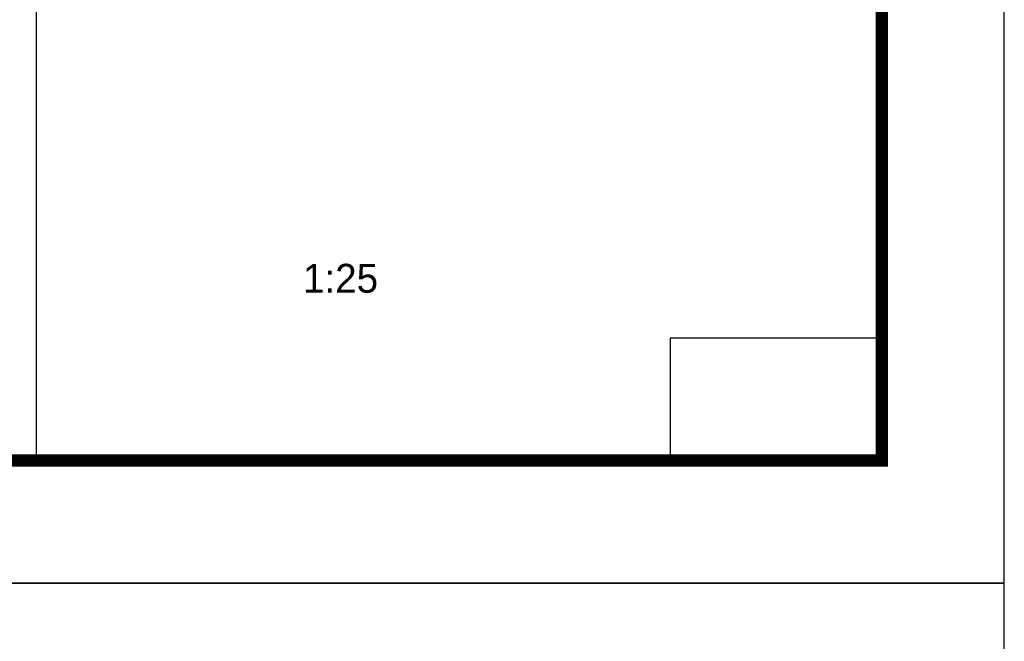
# Model space of a CAD drawing. Extents: x 447288 to 563800, y -194684 to 241749.
# Tile 42 of 91: x 481389 to 483398, y -150252 to -148984. Entities that reach past the tile are written whole.
import ezdxf
from ezdxf.enums import TextEntityAlignment as Align

# ---------------------------------------------------------------- set-up
doc = ezdxf.new("R2010")
doc.units = 0
doc.header["$LTSCALE"] = 1000
for name, color, linetype in [('C-SHEET-TEXT', 7, 'Continuous'), ('COLUMN', 9, 'Continuous'), ('PUB_TITLE', 4, 'Continuous')]:
    doc.layers.add(name, color=color, linetype=linetype)
doc.styles.add('_ST64S-1', font='txt')

msp = doc.modelspace()

# ---------------------------------------------------------------- linework, layer by layer
at = {"layer": 'COLUMN'}
for points in [[(482716.9, -149633.7), (483148.2, -149633.7), (483148.2, -149883.7), (482716.9, -149883.7)], [(482716.9, -149633.7), (483148.1, -149633.7), (483148.1, -149883.7), (482716.9, -149883.7)]]:
    msp.add_lwpolyline(points, close=True, dxfattribs=at)
at = {"layer": 'PUB_TITLE'}
for points in [[(462373.2, -150133.7), (483398.2, -150133.7), (483398.2, -135283.7), (462373.2, -135283.7)], [(483148.2, -149883.7), (483148.2, -135533.7), (481423.2, -135533.7), (481423.2, -149883.7)], [(462373.2, -164983.7), (483398.2, -164983.7), (483398.2, -150133.7), (462373.2, -150133.7)]]:
    msp.add_lwpolyline(points, close=True, dxfattribs=at)
at = {"layer": 'PUB_TITLE', "const_width": 25}
msp.add_lwpolyline([(462998.2, -149883.7), (483148.2, -149883.7), (483148.2, -135533.7), (462998.2, -135533.7)], close=True, dxfattribs=at)

# ---------------------------------------------------------------- texts
at = {"layer": 'C-SHEET-TEXT', "style": '_ST64S-1'}
msp.add_text('1:25', height=58.88, dxfattribs=at).set_placement((481967.3, -149482.5), align=Align.TOP_LEFT)

doc.saveas('drawing.dxf')
